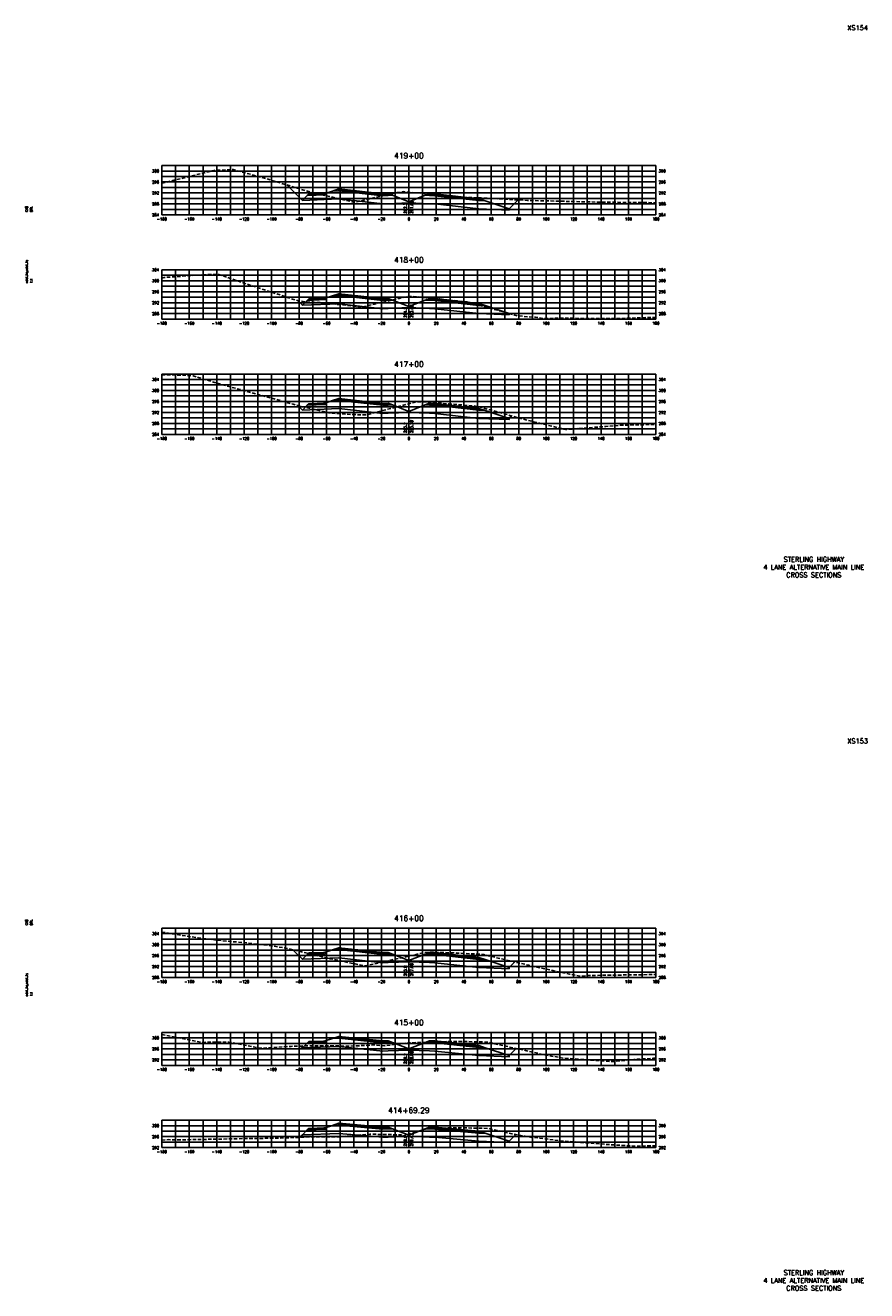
# Model space of a CAD drawing. Extents: x 37 to 9410, y 16 to 8218.
# Tile 89 of 110: x 6607 to 7220, y 4176 to 5098. Entities that reach past the tile are written whole.
import ezdxf
from ezdxf.enums import TextEntityAlignment as Align

# ---------------------------------------------------------------- set-up
doc = ezdxf.new("R2010")
doc.units = 0
doc.header["$LTSCALE"] = 20
doc.header["$MEASUREMENT"] = 0
doc.linetypes.add('HIDDEN_050%', pattern=[0.1875, 0.125, -0.0625])
for name, color, linetype in [('S-AT-TXT175', 6, 'Continuous'), ('S-AT-TXT80', 1, 'Continuous'), ('XDATUM', 3, 'Continuous'), ('XEG', 1, 'HIDDEN_050%'), ('XFG', 2, 'Continuous'), ('XGRID', 251, 'Continuous'), ('XGRIDT', 2, 'Continuous'), ('XREF-BORDER', 7, 'Continuous')]:
    doc.layers.add(name, color=color, linetype=linetype)
doc.styles.add('L100', font='simplex.shx', dxfattribs={"height": 2})
doc.styles.add('L175', font='ROMANSM.shx', dxfattribs={"height": 3.5})
doc.styles.add('L80', font='ROMANSM.shx', dxfattribs={"height": 1.6})

# ---------------------------------------------------------------- blocks, each defined once
blk = doc.blocks.new('03025_00_att1')
at = {"layer": 'S-AT-TXT175', "style": 'L175'}
for tag, p in [('NUM', (32.402, 20.822)), ('LINE1', (30.64, 1.444)), ('LINE2', (30.64, 1.161)), ('LINE3', (30.64, 0.877))]:
    blk.add_attdef(tag, text='', height=0.175, dxfattribs=at).set_placement(p, align=Align.CENTER)
at = {"layer": 'S-AT-TXT80', "style": 'L80'}
for tag, p in [('DESIGNED', (2.094, 14.201)), ('CHECKED', (2.265, 14.201)), ('DRAFTED', (2.436, 14.201)), ('PCTB', (2.094, 11.605)), ('PSCALE', (2.265, 11.605)), ('PVIEW', (2.436, 11.605))]:
    blk.add_attdef(tag, p, '', height=0.08, rotation=90, dxfattribs=at)

msp = doc.modelspace()

# ---------------------------------------------------------------- linework, layer by layer
at = {"layer": 'XDATUM', "flags": 128}
for points in [[(6797.25, 4981.75), (6808.46, 4970.54), (6835.05, 4971.6), (6867.05, 4968.02), (6871.05, 4968.18), (6886.05, 4968.78), (6901.05, 4968.18), (6905.05, 4968.02), (6937.05, 4964.44), (6959.05, 4963.56), (6959.05, 4964.44), (6965.58, 4970.97)], [(6805.15, 4897.45), (6808.46, 4894.14), (6835.05, 4895.2), (6867.05, 4891.62), (6871.05, 4891.78), (6886.05, 4892.38), (6901.05, 4891.78), (6905.05, 4891.62), (6937.05, 4888.04), (6959.05, 4887.16), (6959.05, 4888.04), (6959.13, 4888.12)], [(6805.07, 4821.12), (6808.46, 4817.74), (6835.05, 4818.8), (6867.05, 4815.22), (6871.05, 4815.38), (6886.05, 4815.98), (6901.05, 4815.38), (6905.05, 4815.22), (6937.05, 4811.64), (6959.05, 4810.76), (6959.05, 4811.64), (6960.87, 4813.47)], [(6801.55, 4424.25), (6808.46, 4417.34), (6835.05, 4418.4), (6867.05, 4414.82), (6871.05, 4414.98), (6886.05, 4415.58), (6901.05, 4414.98), (6905.05, 4414.82), (6937.05, 4411.24), (6959.05, 4410.36), (6959.05, 4411.24), (6963.18, 4415.37)], [(6807.1, 4354.07), (6808.46, 4352.71), (6835.05, 4353.78), (6867.05, 4350.42), (6871.05, 4350.58), (6886.05, 4351.18), (6901.05, 4350.58), (6905.05, 4350.42), (6937.05, 4347.06), (6959.05, 4346.18), (6959.05, 4347.07), (6964.26, 4352.29)], [(6806.67, 4287.53), (6808.46, 4289.33), (6835.05, 4290.39), (6867.05, 4287.53), (6871.05, 4287.69), (6886.05, 4288.29), (6901.05, 4287.69), (6905.05, 4287.53), (6937.05, 4284.66), (6959.05, 4283.78), (6959.05, 4284.67), (6964, 4289.61)]]:
    msp.add_lwpolyline(points, dxfattribs=at)
at = {"layer": 'XEG', "flags": 128}
for points in [[(6706.05, 4983.05), (6744.11, 4992.47), (6758.08, 4993.03), (6778.66, 4987.41), (6813.95, 4976.67), (6845.05, 4969.51), (6847.2, 4969.26), (6847.74, 4969.4), (6854.55, 4970.99), (6877.51, 4976.34), (6877.77, 4976.38), (6881.93, 4976.96), (6883.49, 4976.79), (6886.05, 4976.55), (6901.7, 4975.06), (6918.84, 4973.32), (6921.22, 4973.06), (6924.27, 4972.79), (6936.56, 4972.44), (6938.42, 4972.35), (6939.23, 4972.32), (6972.48, 4970.62), (6974.53, 4970.5), (6985.22, 4970.26), (7022.07, 4969.34), (7029.88, 4969.27), (7047.03, 4969.1), (7066.05, 4968.87)], [(6706.05, 4913.81), (6707.65, 4914.34), (6735.19, 4916.31), (6746.97, 4916.74), (6771.13, 4908.52), (6804.81, 4897.51), (6811.42, 4896.43), (6821.25, 4896.16), (6851.51, 4892.89), (6851.7, 4892.81), (6877.04, 4898.69), (6878.32, 4898.99), (6879.07, 4899.16), (6881.79, 4899.79), (6884.39, 4900.43), (6884.76, 4900.46), (6886.05, 4900.47), (6889.13, 4900.5), (6890.96, 4900.33), (6908.63, 4898.7), (6925.94, 4896.8), (6928.34, 4896.57), (6931.3, 4895.79), (6931.65, 4895.72), (6935.68, 4894.56), (6939.85, 4893.41), (6965.48, 4886.37), (6978.32, 4885.33), (6980.79, 4885.13), (6984.37, 4884.42), (6993.36, 4884.66), (7018.96, 4884.56), (7036.16, 4884.4), (7066.05, 4885.31)], [(6706.05, 4843.42), (6722.13, 4843.17), (6728.9, 4842.68), (6749.7, 4836.32), (6789.04, 4825.56), (6801.84, 4821.9), (6828.82, 4815.41), (6851.87, 4814.14), (6855.14, 4814.16), (6886.05, 4822.38), (6889.66, 4823.34), (6890.32, 4823.51), (6890.68, 4823.6), (6890.73, 4823.61), (6895.43, 4823.85), (6900.66, 4823.41), (6914.98, 4822.23), (6933.89, 4820.68), (6934.65, 4820.64), (6938.06, 4819.9), (6938.2, 4819.88), (6939.39, 4819.53), (6945.12, 4817.92), (6969.7, 4810.97), (6973.16, 4810.13), (7000.19, 4803.54), (7029.58, 4805.78), (7040.94, 4806.69), (7066.05, 4807.26)], [(6706.05, 4437.19), (6732.6, 4432.86), (6749.96, 4430.87), (6766.15, 4429.45), (6777.2, 4428.14), (6778.35, 4428.17), (6796.28, 4425.52), (6819.3, 4419.99), (6828.71, 4417.7), (6846.79, 4414.03), (6854.43, 4412.54), (6886.05, 4419.62), (6892.01, 4420.95), (6893.36, 4421.26), (6896.21, 4421.94), (6896.52, 4421.97), (6901.05, 4422.61), (6919.81, 4421.95), (6920.72, 4421.89), (6921.57, 4421.84), (6940.48, 4420.83), (6940.6, 4420.81), (6944.12, 4419.9), (6945.24, 4419.57), (6946.16, 4419.35), (6946.3, 4419.32), (6946.48, 4419.28), (6973.34, 4413), (6973.52, 4412.87), (7002.99, 4406.5), (7010.68, 4405), (7017.16, 4405.52), (7066.05, 4406.22)], [(6706.05, 4362.43), (6734.4, 4356.74), (6754.85, 4356.99), (6778.28, 4352.49), (6800.36, 4353.83), (6812.24, 4354.25), (6824.85, 4354.34), (6842.97, 4353.97), (6861.2, 4354.83), (6868.64, 4354.15), (6875.04, 4355.24), (6876.44, 4355.35), (6884.46, 4356.15), (6885.96, 4356.32), (6886.05, 4356.33), (6886.21, 4356.36), (6886.64, 4356.37), (6904.46, 4357.09), (6919.96, 4357.46), (6923.77, 4357.49), (6925.92, 4357.42), (6943.62, 4356.94), (6944.01, 4356.82), (6946.89, 4356.13), (6969.54, 4351.12), (6973.59, 4350.25), (6984.94, 4347.67), (6998.23, 4345.26), (7034.84, 4342.72), (7049.95, 4344.28), (7064.18, 4345.12), (7066.05, 4345.14)], [(6706.05, 4285.56), (6711.08, 4285.82), (6720.11, 4285.68), (6769.31, 4286.64), (6788.89, 4286.88), (6812.92, 4287.76), (6836.33, 4287.95), (6846.87, 4288.86), (6857.68, 4289.83), (6880.67, 4289.29), (6881.12, 4288.31), (6886.05, 4289.84), (6896.63, 4293.1), (6896.79, 4293.15), (6898.04, 4293.49), (6903.92, 4294.05), (6904.11, 4294.07), (6905, 4294.09), (6923.75, 4294.54), (6933.95, 4294.26), (6943.56, 4294.05), (6945.29, 4293.64), (6946.8, 4293.31), (6960.97, 4290.16), (6970.62, 4288.41), (6975.75, 4287.48), (6981.44, 4286.88), (6995.25, 4285.04), (7037.41, 4281.82), (7050.55, 4281.1), (7064.03, 4281.31), (7066.05, 4281.33)]]:
    msp.add_lwpolyline(points, dxfattribs=at)
at = {"layer": 'XFG', "flags": 128}
for points in [[(6808.46, 4970.54), (6808.46, 4970.54), (6797.25, 4981.75)], [(6886.05, 4969.52), (6874.1, 4974.3), (6871.05, 4974.18), (6867.05, 4974.02), (6835.05, 4977.6), (6830.48, 4977.42), (6825.05, 4975.61), (6825.05, 4974.61), (6812.01, 4974.09), (6808.46, 4970.54), (6835.05, 4971.6), (6867.05, 4968.02), (6871.05, 4968.18), (6886.05, 4968.78), (6886.05, 4969.52)], [(6825.05, 4975.61), (6824.05, 4975.57), (6824.05, 4975.23), (6814.05, 4974.83), (6814.05, 4975.17), (6813.05, 4975.13), (6812.01, 4974.09), (6825.05, 4974.61), (6825.05, 4975.61)], [(6824.05, 4975.57), (6814.05, 4975.17), (6814.05, 4974.83), (6824.05, 4975.23), (6824.05, 4975.57)], [(6871.05, 4974.52), (6867.05, 4974.36), (6835.05, 4977.94), (6835.05, 4978.94), (6830.48, 4977.42), (6835.05, 4977.6), (6867.05, 4974.02), (6871.05, 4974.18), (6874.1, 4974.3), (6871.05, 4975.52), (6871.05, 4974.52)], [(6871.05, 4975.52), (6867.05, 4975.36), (6835.05, 4978.94), (6835.05, 4978.6), (6867.05, 4975.02), (6871.05, 4975.18), (6871.05, 4975.52)], [(6871.05, 4975.18), (6867.05, 4975.02), (6835.05, 4978.6), (6835.05, 4977.94), (6867.05, 4974.36), (6871.05, 4974.52), (6871.05, 4975.18)], [(6886.05, 4969.52), (6898, 4974.3), (6901.05, 4974.18), (6905.05, 4974.02), (6937.05, 4970.44), (6941.62, 4970.25), (6959.05, 4964.44), (6959.05, 4963.56), (6937.05, 4964.44), (6905.05, 4968.02), (6901.05, 4968.18), (6886.05, 4968.78)], [(6901.05, 4975.52), (6898, 4974.3), (6901.05, 4974.18), (6905.05, 4974.02), (6937.05, 4970.44), (6941.62, 4970.25), (6937.05, 4971.78), (6937.05, 4970.78), (6905.05, 4974.36), (6901.05, 4974.52), (6901.05, 4975.52)], [(6901.05, 4975.52), (6901.05, 4975.18), (6905.05, 4975.02), (6937.05, 4971.44), (6937.05, 4971.78), (6905.05, 4975.36), (6901.05, 4975.52)], [(6901.05, 4975.18), (6901.05, 4974.52), (6905.05, 4974.36), (6937.05, 4970.78), (6937.05, 4971.44), (6905.05, 4975.02), (6901.05, 4975.18)], [(6959.05, 4964.44), (6959.05, 4964.44), (6965.58, 4970.97)], [(6886.05, 4893.12), (6874.1, 4897.9), (6871.05, 4897.78), (6867.05, 4897.62), (6835.05, 4901.2), (6830.48, 4901.02), (6825.05, 4899.21), (6825.05, 4898.21), (6812.01, 4897.69), (6808.46, 4894.14), (6835.05, 4895.2), (6867.05, 4891.62), (6871.05, 4891.78), (6886.05, 4892.38), (6886.05, 4893.12)], [(6825.05, 4899.21), (6824.05, 4899.17), (6824.05, 4898.83), (6814.05, 4898.43), (6814.05, 4898.77), (6813.05, 4898.73), (6812.01, 4897.69), (6825.05, 4898.21), (6825.05, 4899.21)], [(6824.05, 4899.17), (6814.05, 4898.77), (6814.05, 4898.43), (6824.05, 4898.83), (6824.05, 4899.17)], [(6871.05, 4898.12), (6867.05, 4897.96), (6835.05, 4901.54), (6835.05, 4902.54), (6830.48, 4901.02), (6835.05, 4901.2), (6867.05, 4897.62), (6871.05, 4897.78), (6874.1, 4897.9), (6871.05, 4899.12), (6871.05, 4898.12)], [(6871.05, 4899.12), (6867.05, 4898.96), (6835.05, 4902.54), (6835.05, 4902.2), (6867.05, 4898.62), (6871.05, 4898.78), (6871.05, 4899.12)], [(6871.05, 4898.78), (6867.05, 4898.62), (6835.05, 4902.2), (6835.05, 4901.54), (6867.05, 4897.96), (6871.05, 4898.12), (6871.05, 4898.78)], [(6901.05, 4899.12), (6898, 4897.9), (6901.05, 4897.78), (6905.05, 4897.62), (6937.05, 4894.04), (6941.62, 4893.85), (6937.05, 4895.38), (6937.05, 4894.38), (6905.05, 4897.96), (6901.05, 4898.12), (6901.05, 4899.12)], [(6901.05, 4899.12), (6901.05, 4898.78), (6905.05, 4898.62), (6937.05, 4895.04), (6937.05, 4895.38), (6905.05, 4898.96), (6901.05, 4899.12)], [(6901.05, 4898.78), (6901.05, 4898.12), (6905.05, 4897.96), (6937.05, 4894.38), (6937.05, 4895.04), (6905.05, 4898.62), (6901.05, 4898.78)], [(6808.46, 4894.14), (6808.46, 4894.14), (6805.15, 4897.45)], [(6886.05, 4893.12), (6898, 4897.9), (6901.05, 4897.78), (6905.05, 4897.62), (6937.05, 4894.04), (6941.62, 4893.85), (6959.05, 4888.04), (6959.05, 4887.16), (6937.05, 4888.04), (6905.05, 4891.62), (6901.05, 4891.78), (6886.05, 4892.38)], [(6959.05, 4888.04), (6959.05, 4888.04), (6959.13, 4888.12)], [(6886.05, 4816.72), (6874.1, 4821.5), (6871.05, 4821.38), (6867.05, 4821.22), (6835.05, 4824.8), (6830.48, 4824.62), (6825.05, 4822.81), (6825.05, 4821.81), (6812.01, 4821.29), (6808.46, 4817.74), (6835.05, 4818.8), (6867.05, 4815.22), (6871.05, 4815.38), (6886.05, 4815.98), (6886.05, 4816.72)], [(6871.05, 4821.72), (6867.05, 4821.56), (6835.05, 4825.14), (6835.05, 4826.14), (6830.48, 4824.62), (6835.05, 4824.8), (6867.05, 4821.22), (6871.05, 4821.38), (6874.1, 4821.5), (6871.05, 4822.72), (6871.05, 4821.72)], [(6871.05, 4822.72), (6867.05, 4822.56), (6835.05, 4826.14), (6835.05, 4825.8), (6867.05, 4822.22), (6871.05, 4822.38), (6871.05, 4822.72)], [(6871.05, 4822.38), (6867.05, 4822.22), (6835.05, 4825.8), (6835.05, 4825.14), (6867.05, 4821.56), (6871.05, 4821.72), (6871.05, 4822.38)], [(6808.46, 4817.74), (6808.46, 4817.74), (6805.07, 4821.12)], [(6825.05, 4822.81), (6824.05, 4822.77), (6824.05, 4822.43), (6814.05, 4822.03), (6814.05, 4822.37), (6813.05, 4822.33), (6812.01, 4821.29), (6825.05, 4821.81), (6825.05, 4822.81)], [(6824.05, 4822.77), (6814.05, 4822.37), (6814.05, 4822.03), (6824.05, 4822.43), (6824.05, 4822.77)], [(6886.05, 4816.72), (6898, 4821.5), (6901.05, 4821.38), (6905.05, 4821.22), (6937.05, 4817.64), (6941.62, 4817.45), (6959.05, 4811.64), (6959.05, 4810.76), (6937.05, 4811.64), (6905.05, 4815.22), (6901.05, 4815.38), (6886.05, 4815.98)], [(6901.05, 4822.72), (6898, 4821.5), (6901.05, 4821.38), (6905.05, 4821.22), (6937.05, 4817.64), (6941.62, 4817.45), (6937.05, 4818.98), (6937.05, 4817.98), (6905.05, 4821.56), (6901.05, 4821.72), (6901.05, 4822.72)], [(6901.05, 4822.72), (6901.05, 4822.38), (6905.05, 4822.22), (6937.05, 4818.64), (6937.05, 4818.98), (6905.05, 4822.56), (6901.05, 4822.72)], [(6901.05, 4822.38), (6901.05, 4821.72), (6905.05, 4821.56), (6937.05, 4817.98), (6937.05, 4818.64), (6905.05, 4822.22), (6901.05, 4822.38)], [(6959.05, 4811.64), (6959.05, 4811.64), (6960.87, 4813.47)], [(6808.46, 4417.34), (6808.46, 4417.34), (6801.55, 4424.25)], [(6886.05, 4416.32), (6874.1, 4421.1), (6871.05, 4420.98), (6867.05, 4420.82), (6835.05, 4424.4), (6830.48, 4424.22), (6825.05, 4422.41), (6825.05, 4421.41), (6812.01, 4420.89), (6808.46, 4417.34), (6835.05, 4418.4), (6867.05, 4414.82), (6871.05, 4414.98), (6886.05, 4415.58), (6886.05, 4416.32)], [(6825.05, 4422.41), (6824.05, 4422.37), (6824.05, 4422.03), (6814.05, 4421.63), (6814.05, 4421.97), (6813.05, 4421.93), (6812.01, 4420.89), (6825.05, 4421.41), (6825.05, 4422.41)], [(6824.05, 4422.37), (6814.05, 4421.97), (6814.05, 4421.63), (6824.05, 4422.03), (6824.05, 4422.37)], [(6871.05, 4421.32), (6867.05, 4421.16), (6835.05, 4424.74), (6835.05, 4425.74), (6830.48, 4424.22), (6835.05, 4424.4), (6867.05, 4420.82), (6871.05, 4420.98), (6874.1, 4421.1), (6871.05, 4422.32), (6871.05, 4421.32)], [(6871.05, 4422.32), (6867.05, 4422.16), (6835.05, 4425.74), (6835.05, 4425.4), (6867.05, 4421.82), (6871.05, 4421.98), (6871.05, 4422.32)], [(6871.05, 4421.98), (6867.05, 4421.82), (6835.05, 4425.4), (6835.05, 4424.74), (6867.05, 4421.16), (6871.05, 4421.32), (6871.05, 4421.98)], [(6886.05, 4416.32), (6898, 4421.1), (6901.05, 4420.98), (6905.05, 4420.82), (6937.05, 4417.24), (6941.62, 4417.05), (6959.05, 4411.24), (6959.05, 4410.36), (6937.05, 4411.24), (6905.05, 4414.82), (6901.05, 4414.98), (6886.05, 4415.58)], [(6901.05, 4422.32), (6898, 4421.1), (6901.05, 4420.98), (6905.05, 4420.82), (6937.05, 4417.24), (6941.62, 4417.05), (6937.05, 4418.58), (6937.05, 4417.58), (6905.05, 4421.16), (6901.05, 4421.32), (6901.05, 4422.32)], [(6901.05, 4422.32), (6901.05, 4421.98), (6905.05, 4421.82), (6937.05, 4418.24), (6937.05, 4418.58), (6905.05, 4422.16), (6901.05, 4422.32)], [(6901.05, 4421.98), (6901.05, 4421.32), (6905.05, 4421.16), (6937.05, 4417.58), (6937.05, 4418.24), (6905.05, 4421.82), (6901.05, 4421.98)], [(6959.05, 4411.24), (6959.05, 4411.24), (6963.18, 4415.37)], [(6886.05, 4351.92), (6874.1, 4356.7), (6871.05, 4356.58), (6867.05, 4356.42), (6835.05, 4359.78), (6830.48, 4359.59), (6825.05, 4357.78), (6825.05, 4356.78), (6812.01, 4356.26), (6808.46, 4352.71), (6835.05, 4353.78), (6867.05, 4350.42), (6871.05, 4350.58), (6886.05, 4351.18), (6886.05, 4351.92)], [(6825.05, 4357.78), (6824.05, 4357.74), (6824.05, 4357.4), (6814.05, 4357), (6814.05, 4357.34), (6813.05, 4357.3), (6812.01, 4356.26), (6825.05, 4356.78), (6825.05, 4357.78)], [(6824.05, 4357.74), (6814.05, 4357.34), (6814.05, 4357), (6824.05, 4357.4), (6824.05, 4357.74)], [(6871.05, 4356.92), (6867.05, 4356.76), (6835.05, 4360.12), (6835.05, 4361.12), (6830.48, 4359.59), (6835.05, 4359.78), (6867.05, 4356.42), (6871.05, 4356.58), (6874.1, 4356.7), (6871.05, 4357.92), (6871.05, 4356.92)], [(6871.05, 4357.92), (6867.05, 4357.76), (6835.05, 4361.12), (6835.05, 4360.78), (6867.05, 4357.42), (6871.05, 4357.58), (6871.05, 4357.92)], [(6871.05, 4357.58), (6867.05, 4357.42), (6835.05, 4360.78), (6835.05, 4360.12), (6867.05, 4356.76), (6871.05, 4356.92), (6871.05, 4357.58)], [(6886.05, 4351.92), (6898, 4356.7), (6901.05, 4356.58), (6905.05, 4356.42), (6937.05, 4353.06), (6941.62, 4352.88), (6959.05, 4347.07), (6959.05, 4346.18), (6937.05, 4347.06), (6905.05, 4350.42), (6901.05, 4350.58), (6886.05, 4351.18)], [(6901.05, 4357.92), (6898, 4356.7), (6901.05, 4356.58), (6905.05, 4356.42), (6937.05, 4353.06), (6941.62, 4352.88), (6937.05, 4354.4), (6937.05, 4353.4), (6905.05, 4356.76), (6901.05, 4356.92), (6901.05, 4357.92)], [(6901.05, 4357.92), (6901.05, 4357.58), (6905.05, 4357.42), (6937.05, 4354.06), (6937.05, 4354.4), (6905.05, 4357.76), (6901.05, 4357.92)], [(6901.05, 4357.58), (6901.05, 4356.92), (6905.05, 4356.76), (6937.05, 4353.4), (6937.05, 4354.06), (6905.05, 4357.42), (6901.05, 4357.58)], [(6808.46, 4352.71), (6808.46, 4352.71), (6807.1, 4354.07)], [(6959.05, 4347.07), (6959.05, 4347.07), (6964.26, 4352.29)], [(6886.05, 4289.03), (6874.1, 4293.81), (6871.05, 4293.69), (6867.05, 4293.53), (6835.05, 4296.39), (6830.48, 4296.21), (6825.05, 4294.4), (6825.05, 4293.4), (6812.01, 4292.87), (6808.46, 4289.33), (6835.05, 4290.39), (6867.05, 4287.53), (6871.05, 4287.69), (6886.05, 4288.29), (6886.05, 4289.03)], [(6825.05, 4294.4), (6824.05, 4294.36), (6824.05, 4294.02), (6814.05, 4293.62), (6814.05, 4293.96), (6813.05, 4293.92), (6812.01, 4292.87), (6825.05, 4293.4), (6825.05, 4294.4)], [(6824.05, 4294.36), (6814.05, 4293.96), (6814.05, 4293.62), (6824.05, 4294.02), (6824.05, 4294.36)], [(6871.05, 4294.03), (6867.05, 4293.87), (6835.05, 4296.73), (6835.05, 4297.73), (6830.48, 4296.21), (6835.05, 4296.39), (6867.05, 4293.53), (6871.05, 4293.69), (6874.1, 4293.81), (6871.05, 4295.03), (6871.05, 4294.03)], [(6871.05, 4295.03), (6867.05, 4294.87), (6835.05, 4297.73), (6835.05, 4297.39), (6867.05, 4294.53), (6871.05, 4294.69), (6871.05, 4295.03)], [(6871.05, 4294.69), (6867.05, 4294.53), (6835.05, 4297.39), (6835.05, 4296.73), (6867.05, 4293.87), (6871.05, 4294.03), (6871.05, 4294.69)], [(6886.05, 4289.03), (6898, 4293.81), (6901.05, 4293.69), (6905.05, 4293.53), (6937.05, 4290.66), (6941.62, 4290.48), (6959.05, 4284.67), (6959.05, 4283.78), (6937.05, 4284.66), (6905.05, 4287.53), (6901.05, 4287.69), (6886.05, 4288.29)], [(6901.05, 4295.03), (6898, 4293.81), (6901.05, 4293.69), (6905.05, 4293.53), (6937.05, 4290.66), (6941.62, 4290.48), (6937.05, 4292), (6937.05, 4291), (6905.05, 4293.87), (6901.05, 4294.03), (6901.05, 4295.03)], [(6901.05, 4295.03), (6901.05, 4294.69), (6905.05, 4294.53), (6937.05, 4291.66), (6937.05, 4292), (6905.05, 4294.87), (6901.05, 4295.03)], [(6901.05, 4294.69), (6901.05, 4294.03), (6905.05, 4293.87), (6937.05, 4291), (6937.05, 4291.66), (6905.05, 4294.53), (6901.05, 4294.69)], [(6808.46, 4289.33), (6808.46, 4289.33), (6806.67, 4287.53)], [(6959.05, 4284.67), (6959.05, 4284.67), (6964, 4289.61)]]:
    msp.add_lwpolyline(points, dxfattribs=at)
at = {"layer": 'XGRID'}
for p, q in [((6706.05, 4960), (6706.05, 4996)), ((6706.05, 4996), (7066.05, 4996)), ((6706.05, 4992), (7066.05, 4992)), ((6716.05, 4960), (6716.05, 4996)), ((6726.05, 4960), (6726.05, 4996)), ((6736.05, 4960), (6736.05, 4996)), ((6746.05, 4960), (6746.05, 4996)), ((6756.05, 4960), (6756.05, 4996)), ((6766.05, 4960), (6766.05, 4996)), ((6776.05, 4960), (6776.05, 4996)), ((6786.05, 4960), (6786.05, 4996)), ((6796.05, 4960), (6796.05, 4996)), ((6806.05, 4960), (6806.05, 4996)), ((6816.05, 4960), (6816.05, 4996)), ((6826.05, 4960), (6826.05, 4996)), ((6836.05, 4960), (6836.05, 4996)), ((6846.05, 4960), (6846.05, 4996)), ((6856.05, 4960), (6856.05, 4996)), ((6866.05, 4960), (6866.05, 4996)), ((6876.05, 4960), (6876.05, 4996)), ((6886.05, 4960), (6886.05, 4996)), ((6896.05, 4960), (6896.05, 4996)), ((6906.05, 4960), (6906.05, 4996)), ((6916.05, 4960), (6916.05, 4996)), ((6926.05, 4960), (6926.05, 4996)), ((6936.05, 4960), (6936.05, 4996)), ((6946.05, 4960), (6946.05, 4996)), ((6956.05, 4960), (6956.05, 4996)), ((6966.05, 4960), (6966.05, 4996)), ((6976.05, 4960), (6976.05, 4996)), ((6986.05, 4960), (6986.05, 4996)), ((6996.05, 4960), (6996.05, 4996)), ((7006.05, 4960), (7006.05, 4996)), ((7016.05, 4960), (7016.05, 4996)), ((7026.05, 4960), (7026.05, 4996)), ((7036.05, 4960), (7036.05, 4996)), ((7046.05, 4960), (7046.05, 4996)), ((7056.05, 4960), (7056.05, 4996)), ((7066.05, 4960), (7066.05, 4996)), ((6706.05, 4988), (7066.05, 4988)), ((6706.05, 4984), (7066.05, 4984)), ((6706.05, 4980), (7066.05, 4980)), ((6706.05, 4976), (7066.05, 4976)), ((6706.05, 4972), (7066.05, 4972)), ((6706.05, 4968), (7066.05, 4968)), ((6706.05, 4964), (7066.05, 4964)), ((6706.05, 4960), (7066.05, 4960)), ((6706.05, 4884), (6706.05, 4920)), ((6706.05, 4920), (7066.05, 4920)), ((6716.05, 4884), (6716.05, 4920)), ((6726.05, 4884), (6726.05, 4920)), ((6736.05, 4884), (6736.05, 4920)), ((6746.05, 4884), (6746.05, 4920)), ((6756.05, 4884), (6756.05, 4920)), ((6766.05, 4884), (6766.05, 4920)), ((6776.05, 4884), (6776.05, 4920)), ((6786.05, 4884), (6786.05, 4920)), ((6796.05, 4884), (6796.05, 4920)), ((6806.05, 4884), (6806.05, 4920)), ((6816.05, 4884), (6816.05, 4920)), ((6826.05, 4884), (6826.05, 4920)), ((6836.05, 4884), (6836.05, 4920)), ((6846.05, 4884), (6846.05, 4920)), ((6856.05, 4884), (6856.05, 4920)), ((6866.05, 4884), (6866.05, 4920)), ((6876.05, 4884), (6876.05, 4920)), ((6886.05, 4884), (6886.05, 4920)), ((6896.05, 4884), (6896.05, 4920)), ((6906.05, 4884), (6906.05, 4920)), ((6916.05, 4884), (6916.05, 4920)), ((6926.05, 4884), (6926.05, 4920)), ((6936.05, 4884), (6936.05, 4920)), ((6946.05, 4884), (6946.05, 4920)), ((6956.05, 4884), (6956.05, 4920)), ((6966.05, 4884), (6966.05, 4920)), ((6976.05, 4884), (6976.05, 4920)), ((6986.05, 4884), (6986.05, 4920)), ((6996.05, 4884), (6996.05, 4920)), ((7006.05, 4884), (7006.05, 4920)), ((7016.05, 4884), (7016.05, 4920)), ((7026.05, 4884), (7026.05, 4920)), ((7036.05, 4884), (7036.05, 4920)), ((7046.05, 4884), (7046.05, 4920)), ((7056.05, 4884), (7056.05, 4920)), ((7066.05, 4884), (7066.05, 4920)), ((6706.05, 4916), (7066.05, 4916)), ((6706.05, 4912), (7066.05, 4912)), ((6706.05, 4908), (7066.05, 4908)), ((6706.05, 4904), (7066.05, 4904)), ((6706.05, 4900), (7066.05, 4900)), ((6706.05, 4896), (7066.05, 4896)), ((6706.05, 4892), (7066.05, 4892)), ((6706.05, 4888), (7066.05, 4888)), ((6706.05, 4884), (7066.05, 4884)), ((6706.05, 4800), (6706.05, 4844)), ((6706.05, 4844), (7066.05, 4844)), ((6716.05, 4800), (6716.05, 4844)), ((6726.05, 4800), (6726.05, 4844)), ((6736.05, 4800), (6736.05, 4844)), ((6746.05, 4800), (6746.05, 4844)), ((6756.05, 4800), (6756.05, 4844)), ((6766.05, 4800), (6766.05, 4844)), ((6776.05, 4800), (6776.05, 4844)), ((6786.05, 4800), (6786.05, 4844)), ((6796.05, 4800), (6796.05, 4844)), ((6806.05, 4800), (6806.05, 4844)), ((6816.05, 4800), (6816.05, 4844)), ((6826.05, 4800), (6826.05, 4844)), ((6836.05, 4800), (6836.05, 4844)), ((6846.05, 4800), (6846.05, 4844)), ((6856.05, 4800), (6856.05, 4844)), ((6866.05, 4800), (6866.05, 4844)), ((6876.05, 4800), (6876.05, 4844)), ((6886.05, 4800), (6886.05, 4844)), ((6896.05, 4800), (6896.05, 4844)), ((6906.05, 4800), (6906.05, 4844)), ((6916.05, 4800), (6916.05, 4844)), ((6926.05, 4800), (6926.05, 4844)), ((6936.05, 4800), (6936.05, 4844)), ((6946.05, 4800), (6946.05, 4844)), ((6956.05, 4800), (6956.05, 4844)), ((6966.05, 4800), (6966.05, 4844)), ((6976.05, 4800), (6976.05, 4844)), ((6986.05, 4800), (6986.05, 4844)), ((6996.05, 4800), (6996.05, 4844)), ((7006.05, 4800), (7006.05, 4844)), ((7016.05, 4800), (7016.05, 4844)), ((7026.05, 4800), (7026.05, 4844)), ((7036.05, 4800), (7036.05, 4844)), ((7046.05, 4800), (7046.05, 4844)), ((7056.05, 4800), (7056.05, 4844)), ((7066.05, 4800), (7066.05, 4844)), ((6706.05, 4840), (7066.05, 4840)), ((6706.05, 4836), (7066.05, 4836)), ((6706.05, 4832), (7066.05, 4832)), ((6706.05, 4828), (7066.05, 4828)), ((6706.05, 4824), (7066.05, 4824)), ((6706.05, 4820), (7066.05, 4820)), ((6706.05, 4816), (7066.05, 4816)), ((6706.05, 4812), (7066.05, 4812)), ((6706.05, 4808), (7066.05, 4808)), ((6706.05, 4804), (7066.05, 4804)), ((6706.05, 4800), (7066.05, 4800)), ((6706.05, 4404), (6706.05, 4440)), ((6706.05, 4440), (7066.05, 4440)), ((6716.05, 4404), (6716.05, 4440)), ((6726.05, 4404), (6726.05, 4440)), ((6736.05, 4404), (6736.05, 4440)), ((6746.05, 4404), (6746.05, 4440)), ((6756.05, 4404), (6756.05, 4440)), ((6766.05, 4404), (6766.05, 4440)), ((6776.05, 4404), (6776.05, 4440)), ((6786.05, 4404), (6786.05, 4440)), ((6796.05, 4404), (6796.05, 4440)), ((6806.05, 4404), (6806.05, 4440)), ((6816.05, 4404), (6816.05, 4440)), ((6826.05, 4404), (6826.05, 4440)), ((6836.05, 4404), (6836.05, 4440)), ((6846.05, 4404), (6846.05, 4440)), ((6856.05, 4404), (6856.05, 4440)), ((6866.05, 4404), (6866.05, 4440)), ((6876.05, 4404), (6876.05, 4440)), ((6886.05, 4404), (6886.05, 4440)), ((6896.05, 4404), (6896.05, 4440)), ((6906.05, 4404), (6906.05, 4440)), ((6916.05, 4404), (6916.05, 4440)), ((6926.05, 4404), (6926.05, 4440)), ((6936.05, 4404), (6936.05, 4440)), ((6946.05, 4404), (6946.05, 4440)), ((6956.05, 4404), (6956.05, 4440)), ((6966.05, 4404), (6966.05, 4440)), ((6976.05, 4404), (6976.05, 4440)), ((6986.05, 4404), (6986.05, 4440)), ((6996.05, 4404), (6996.05, 4440)), ((7006.05, 4404), (7006.05, 4440)), ((7016.05, 4404), (7016.05, 4440)), ((7026.05, 4404), (7026.05, 4440)), ((7036.05, 4404), (7036.05, 4440)), ((7046.05, 4404), (7046.05, 4440)), ((7056.05, 4404), (7056.05, 4440)), ((7066.05, 4404), (7066.05, 4440)), ((6706.05, 4436), (7066.05, 4436)), ((6706.05, 4432), (7066.05, 4432)), ((6706.05, 4428), (7066.05, 4428)), ((6706.05, 4424), (7066.05, 4424)), ((6706.05, 4420), (7066.05, 4420)), ((6706.05, 4416), (7066.05, 4416)), ((6706.05, 4412), (7066.05, 4412)), ((6706.05, 4408), (7066.05, 4408)), ((6706.05, 4404), (7066.05, 4404)), ((6706.05, 4340), (6706.05, 4364)), ((6706.05, 4364), (7066.05, 4364)), ((6716.05, 4340), (6716.05, 4364)), ((6726.05, 4340), (6726.05, 4364)), ((6736.05, 4340), (6736.05, 4364)), ((6746.05, 4340), (6746.05, 4364)), ((6756.05, 4340), (6756.05, 4364)), ((6766.05, 4340), (6766.05, 4364)), ((6776.05, 4340), (6776.05, 4364)), ((6786.05, 4340), (6786.05, 4364)), ((6796.05, 4340), (6796.05, 4364)), ((6806.05, 4340), (6806.05, 4364)), ((6816.05, 4340), (6816.05, 4364)), ((6826.05, 4340), (6826.05, 4364)), ((6836.05, 4340), (6836.05, 4364)), ((6846.05, 4340), (6846.05, 4364)), ((6856.05, 4340), (6856.05, 4364)), ((6866.05, 4340), (6866.05, 4364)), ((6876.05, 4340), (6876.05, 4364)), ((6886.05, 4340), (6886.05, 4364)), ((6896.05, 4340), (6896.05, 4364)), ((6906.05, 4340), (6906.05, 4364)), ((6916.05, 4340), (6916.05, 4364)), ((6926.05, 4340), (6926.05, 4364)), ((6936.05, 4340), (6936.05, 4364)), ((6946.05, 4340), (6946.05, 4364)), ((6956.05, 4340), (6956.05, 4364)), ((6966.05, 4340), (6966.05, 4364)), ((6976.05, 4340), (6976.05, 4364)), ((6986.05, 4340), (6986.05, 4364)), ((6996.05, 4340), (6996.05, 4364)), ((7006.05, 4340), (7006.05, 4364)), ((7016.05, 4340), (7016.05, 4364)), ((7026.05, 4340), (7026.05, 4364)), ((7036.05, 4340), (7036.05, 4364)), ((7046.05, 4340), (7046.05, 4364)), ((7056.05, 4340), (7056.05, 4364)), ((7066.05, 4340), (7066.05, 4364)), ((6706.05, 4360), (7066.05, 4360)), ((6706.05, 4356), (7066.05, 4356)), ((6706.05, 4352), (7066.05, 4352)), ((6706.05, 4348), (7066.05, 4348)), ((6706.05, 4344), (7066.05, 4344)), ((6706.05, 4340), (7066.05, 4340)), ((6706.05, 4280), (6706.05, 4300)), ((6706.05, 4300), (7066.05, 4300)), ((6716.05, 4280), (6716.05, 4300)), ((6726.05, 4280), (6726.05, 4300)), ((6736.05, 4280), (6736.05, 4300)), ((6746.05, 4280), (6746.05, 4300)), ((6756.05, 4280), (6756.05, 4300)), ((6766.05, 4280), (6766.05, 4300)), ((6776.05, 4280), (6776.05, 4300)), ((6786.05, 4280), (6786.05, 4300)), ((6796.05, 4280), (6796.05, 4300)), ((6806.05, 4280), (6806.05, 4300)), ((6816.05, 4280), (6816.05, 4300)), ((6826.05, 4280), (6826.05, 4300)), ((6836.05, 4280), (6836.05, 4300)), ((6846.05, 4280), (6846.05, 4300)), ((6856.05, 4280), (6856.05, 4300)), ((6866.05, 4280), (6866.05, 4300)), ((6876.05, 4280), (6876.05, 4300)), ((6886.05, 4280), (6886.05, 4300)), ((6896.05, 4280), (6896.05, 4300)), ((6906.05, 4280), (6906.05, 4300)), ((6916.05, 4280), (6916.05, 4300)), ((6926.05, 4280), (6926.05, 4300)), ((6936.05, 4280), (6936.05, 4300)), ((6946.05, 4280), (6946.05, 4300)), ((6956.05, 4280), (6956.05, 4300)), ((6966.05, 4280), (6966.05, 4300)), ((6976.05, 4280), (6976.05, 4300)), ((6986.05, 4280), (6986.05, 4300)), ((6996.05, 4280), (6996.05, 4300)), ((7006.05, 4280), (7006.05, 4300)), ((7016.05, 4280), (7016.05, 4300)), ((7026.05, 4280), (7026.05, 4300)), ((7036.05, 4280), (7036.05, 4300)), ((7046.05, 4280), (7046.05, 4300)), ((7056.05, 4280), (7056.05, 4300)), ((7066.05, 4280), (7066.05, 4300)), ((6706.05, 4296), (7066.05, 4296)), ((6706.05, 4292), (7066.05, 4292)), ((6706.05, 4288), (7066.05, 4288)), ((6706.05, 4284), (7066.05, 4284)), ((6706.05, 4280), (7066.05, 4280))]:
    msp.add_line(p, q, dxfattribs=at)

# ---------------------------------------------------------------- block references
at = {"layer": 'XREF-BORDER'}
ref = msp.add_blockref('03025_00_att1', (6566.45, 4678.23), dxfattribs=dict(at, xscale=20, yscale=20, zscale=20))
ref.add_attrib('LINE1', 'STERLING HIGHWAY', dxfattribs={"layer": 'S-AT-TXT175', "height": 3.5, "style": 'L175'}).set_placement((7181.07, 4707.1), align=Align.CENTER)
ref.add_attrib('LINE2', '4 LANE ALTERNATIVE MAIN LINE', dxfattribs={"layer": 'S-AT-TXT175', "height": 3.5, "style": 'L175'}).set_placement((7181.07, 4701.44), align=Align.CENTER)
ref.add_attrib('LINE3', 'CROSS SECTIONS', dxfattribs={"layer": 'S-AT-TXT175', "height": 3.5, "style": 'L175'}).set_placement((7181.07, 4695.77), align=Align.CENTER)
ref.add_attrib('NUM', 'XS154', dxfattribs={"layer": 'S-AT-TXT175', "height": 3.5, "style": 'L175'}).set_placement((7213, 5094.66), align=Align.CENTER)
ref.add_attrib('DESIGNED', 'CAB', (6608.34, 4962.25), dxfattribs={"layer": 'S-AT-TXT80', "height": 1.6, "rotation": 90, "style": 'L80'})
ref.add_attrib('CHECKED', 'DRL', (6611.75, 4962.25), dxfattribs={"layer": 'S-AT-TXT80', "height": 1.6, "rotation": 90, "style": 'L80'})
ref.add_attrib('PCTB', 'adot_hs,adot_fs', (6608.34, 4910.32), dxfattribs={"layer": 'S-AT-TXT80', "height": 1.6, "rotation": 90, "style": 'L80'})
ref.add_attrib('PSCALE', '1:1', (6611.75, 4910.32), dxfattribs={"layer": 'S-AT-TXT80', "height": 1.6, "rotation": 90, "style": 'L80'})
ref = msp.add_blockref('03025_00_att1', (6566.45, 4158.23), dxfattribs=dict(at, xscale=20, yscale=20, zscale=20))
ref.add_attrib('LINE1', 'STERLING HIGHWAY', dxfattribs={"layer": 'S-AT-TXT175', "height": 3.5, "style": 'L175'}).set_placement((7181.07, 4187.1), align=Align.CENTER)
ref.add_attrib('LINE2', '4 LANE ALTERNATIVE MAIN LINE', dxfattribs={"layer": 'S-AT-TXT175', "height": 3.5, "style": 'L175'}).set_placement((7181.07, 4181.44), align=Align.CENTER)
ref.add_attrib('LINE3', 'CROSS SECTIONS', dxfattribs={"layer": 'S-AT-TXT175', "height": 3.5, "style": 'L175'}).set_placement((7181.07, 4175.77), align=Align.CENTER)
ref.add_attrib('NUM', 'XS153', dxfattribs={"layer": 'S-AT-TXT175', "height": 3.5, "style": 'L175'}).set_placement((7213, 4574.66), align=Align.CENTER)
ref.add_attrib('DESIGNED', 'CAB', (6608.34, 4442.25), dxfattribs={"layer": 'S-AT-TXT80', "height": 1.6, "rotation": 90, "style": 'L80'})
ref.add_attrib('CHECKED', 'DRL', (6611.75, 4442.25), dxfattribs={"layer": 'S-AT-TXT80', "height": 1.6, "rotation": 90, "style": 'L80'})
ref.add_attrib('PCTB', 'adot_hs,adot_fs', (6608.34, 4390.32), dxfattribs={"layer": 'S-AT-TXT80', "height": 1.6, "rotation": 90, "style": 'L80'})
ref.add_attrib('PSCALE', '1:1', (6611.75, 4390.32), dxfattribs={"layer": 'S-AT-TXT80', "height": 1.6, "rotation": 90, "style": 'L80'})

# ---------------------------------------------------------------- texts
at = {"layer": 'XGRIDT', "style": 'L100'}
for s, p in [('419+00', (6886.05, 5000)), ('418+00', (6886.05, 4924)), ('417+00', (6886.05, 4848)), ('416+00', (6886.05, 4444)), ('415+00', (6886.05, 4368)), ('414+69.29', (6886.05, 4304))]:
    msp.add_text(s, height=4, dxfattribs=at).set_placement(p, align=Align.BOTTOM_CENTER)
for s, p in [('300', (6704.05, 4992)), ('296', (6704.05, 4984)), ('292', (6704.05, 4976)), ('288', (6704.05, 4968)), ('284', (6704.05, 4960)), ('304', (6704.05, 4920)), ('300', (6704.05, 4912)), ('296', (6704.05, 4904)), ('292', (6704.05, 4896)), ('288', (6704.05, 4888)), ('304', (6704.05, 4840)), ('300', (6704.05, 4832)), ('296', (6704.05, 4824)), ('292', (6704.05, 4816)), ('288', (6704.05, 4808)), ('284', (6704.05, 4800)), ('304', (6704.05, 4436)), ('300', (6704.05, 4428)), ('296', (6704.05, 4420)), ('292', (6704.05, 4412)), ('288', (6704.05, 4404)), ('300', (6704.05, 4360)), ('296', (6704.05, 4352)), ('292', (6704.05, 4344)), ('300', (6704.05, 4296)), ('296', (6704.05, 4288)), ('292', (6704.05, 4280))]:
    msp.add_text(s, height=2, dxfattribs=at).set_placement(p, align=Align.MIDDLE_RIGHT)
for s, p in [('300', (7068.05, 4992)), ('296', (7068.05, 4984)), ('292', (7068.05, 4976)), ('288', (7068.05, 4968)), ('284', (7068.05, 4960)), ('304', (7068.05, 4920)), ('300', (7068.05, 4912)), ('296', (7068.05, 4904)), ('292', (7068.05, 4896)), ('288', (7068.05, 4888)), ('304', (7068.05, 4840)), ('300', (7068.05, 4832)), ('296', (7068.05, 4824)), ('292', (7068.05, 4816)), ('288', (7068.05, 4808)), ('284', (7068.05, 4800)), ('304', (7068.05, 4436)), ('300', (7068.05, 4428)), ('296', (7068.05, 4420)), ('292', (7068.05, 4412)), ('288', (7068.05, 4404)), ('300', (7068.05, 4360)), ('296', (7068.05, 4352)), ('292', (7068.05, 4344)), ('300', (7068.05, 4296)), ('296', (7068.05, 4288)), ('292', (7068.05, 4280))]:
    msp.add_text(s, height=2, dxfattribs=at).set_placement(p, align=Align.MIDDLE_LEFT)
for s, p in [('292.3', (6885.05, 4961)), ('294.2', (6885.05, 4885)), ('295.2', (6885.05, 4801)), ('295.8', (6885.05, 4405)), ('298.2', (6885.05, 4341)), ('296.9', (6885.05, 4281))]:
    msp.add_text(s, height=2, rotation=90, dxfattribs=at).set_placement(p, align=Align.BOTTOM_LEFT)
for s, p in [('291.68', (6887.05, 4961)), ('293.48', (6887.05, 4885)), ('295.28', (6887.05, 4801)), ('297.08', (6887.05, 4405)), ('298.88', (6887.05, 4341)), ('299.43', (6887.05, 4281))]:
    msp.add_text(s, height=2, rotation=90, dxfattribs=at).set_placement(p, align=Align.TOP_LEFT)
for s, p in [('-180', (6706.05, 4958)), ('-160', (6726.05, 4958)), ('-140', (6746.05, 4958)), ('-120', (6766.05, 4958)), ('-100', (6786.05, 4958)), ('-80', (6806.05, 4958)), ('-60', (6826.05, 4958)), ('-40', (6846.05, 4958)), ('-20', (6866.05, 4958)), ('0', (6886.05, 4958)), ('20', (6906.05, 4958)), ('40', (6926.05, 4958)), ('60', (6946.05, 4958)), ('80', (6966.05, 4958)), ('100', (6986.05, 4958)), ('120', (7006.05, 4958)), ('140', (7026.05, 4958)), ('160', (7046.05, 4958)), ('180', (7066.05, 4958)), ('-180', (6706.05, 4882)), ('-160', (6726.05, 4882)), ('-140', (6746.05, 4882)), ('-120', (6766.05, 4882)), ('-100', (6786.05, 4882)), ('-80', (6806.05, 4882)), ('-60', (6826.05, 4882)), ('-40', (6846.05, 4882)), ('-20', (6866.05, 4882)), ('0', (6886.05, 4882)), ('20', (6906.05, 4882)), ('40', (6926.05, 4882)), ('60', (6946.05, 4882)), ('80', (6966.05, 4882)), ('100', (6986.05, 4882)), ('120', (7006.05, 4882)), ('140', (7026.05, 4882)), ('160', (7046.05, 4882)), ('180', (7066.05, 4882)), ('-180', (6706.05, 4798)), ('-160', (6726.05, 4798)), ('-140', (6746.05, 4798)), ('-120', (6766.05, 4798)), ('-100', (6786.05, 4798)), ('-80', (6806.05, 4798)), ('-60', (6826.05, 4798)), ('-40', (6846.05, 4798)), ('-20', (6866.05, 4798)), ('0', (6886.05, 4798)), ('20', (6906.05, 4798)), ('40', (6926.05, 4798)), ('60', (6946.05, 4798)), ('80', (6966.05, 4798)), ('100', (6986.05, 4798)), ('120', (7006.05, 4798)), ('140', (7026.05, 4798)), ('160', (7046.05, 4798)), ('180', (7066.05, 4798)), ('-180', (6706.05, 4402)), ('-160', (6726.05, 4402)), ('-140', (6746.05, 4402)), ('-120', (6766.05, 4402)), ('-100', (6786.05, 4402)), ('-80', (6806.05, 4402)), ('-60', (6826.05, 4402)), ('-40', (6846.05, 4402)), ('-20', (6866.05, 4402)), ('0', (6886.05, 4402)), ('20', (6906.05, 4402)), ('40', (6926.05, 4402)), ('60', (6946.05, 4402)), ('80', (6966.05, 4402)), ('100', (6986.05, 4402)), ('120', (7006.05, 4402)), ('140', (7026.05, 4402)), ('160', (7046.05, 4402)), ('180', (7066.05, 4402)), ('-180', (6706.05, 4338)), ('-160', (6726.05, 4338)), ('-140', (6746.05, 4338)), ('-120', (6766.05, 4338)), ('-100', (6786.05, 4338)), ('-80', (6806.05, 4338)), ('-60', (6826.05, 4338)), ('-40', (6846.05, 4338)), ('-20', (6866.05, 4338)), ('0', (6886.05, 4338)), ('20', (6906.05, 4338)), ('40', (6926.05, 4338)), ('60', (6946.05, 4338)), ('80', (6966.05, 4338)), ('100', (6986.05, 4338)), ('120', (7006.05, 4338)), ('140', (7026.05, 4338)), ('160', (7046.05, 4338)), ('180', (7066.05, 4338)), ('-180', (6706.05, 4278)), ('-160', (6726.05, 4278)), ('-140', (6746.05, 4278)), ('-120', (6766.05, 4278)), ('-100', (6786.05, 4278)), ('-80', (6806.05, 4278)), ('-60', (6826.05, 4278)), ('-40', (6846.05, 4278)), ('-20', (6866.05, 4278)), ('0', (6886.05, 4278)), ('20', (6906.05, 4278)), ('40', (6926.05, 4278)), ('60', (6946.05, 4278)), ('80', (6966.05, 4278)), ('100', (6986.05, 4278)), ('120', (7006.05, 4278)), ('140', (7026.05, 4278)), ('160', (7046.05, 4278)), ('180', (7066.05, 4278))]:
    msp.add_text(s, height=2, dxfattribs=at).set_placement(p, align=Align.TOP_CENTER)

doc.saveas('drawing.dxf')
